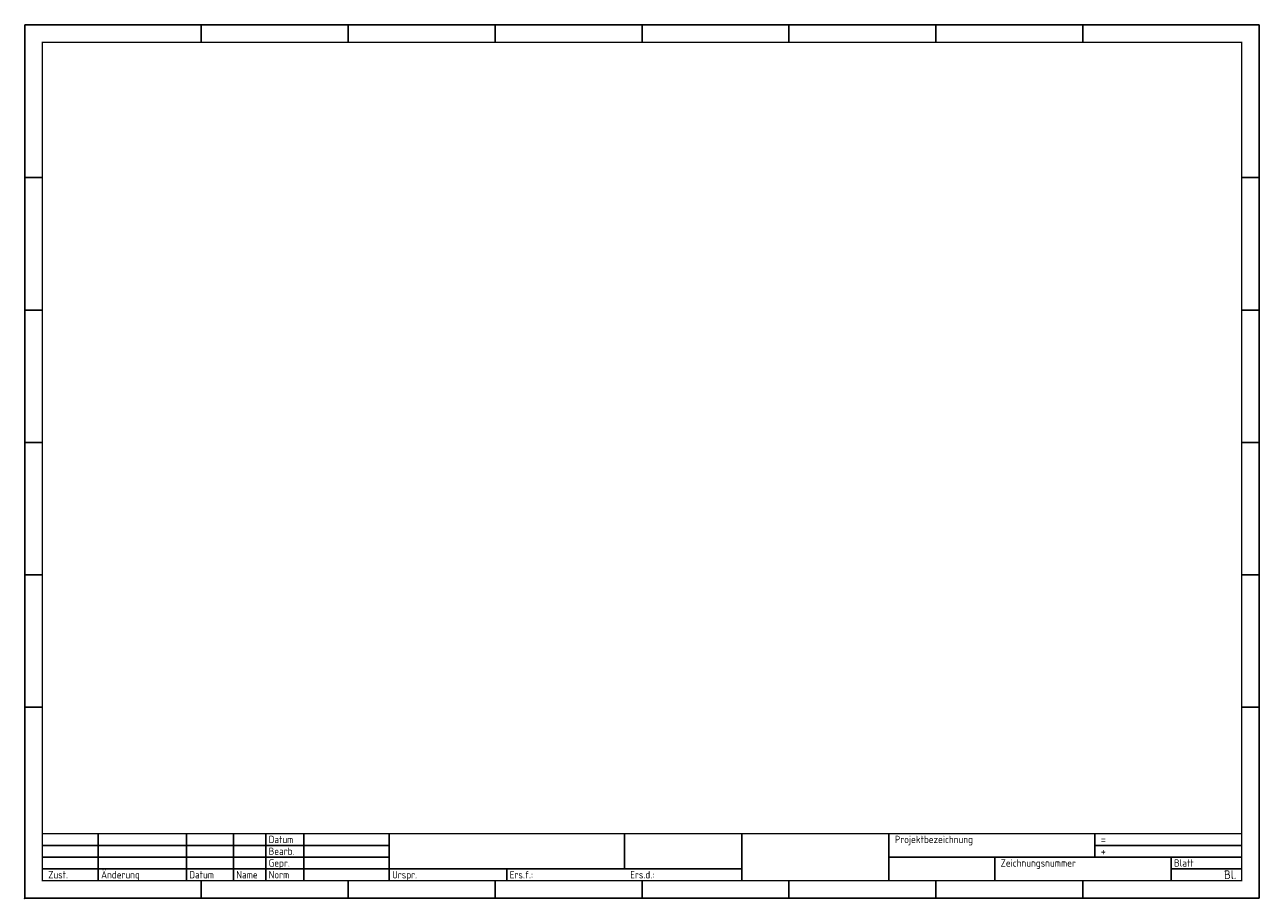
# Model space of a CAD drawing. Extents: x 0 to 420, y 0 to 297.
import ezdxf
from ezdxf.enums import TextEntityAlignment as Align

# ---------------------------------------------------------------- set-up
doc = ezdxf.new("R2010")
doc.units = 0
doc.header["$LTSCALE"] = 25
doc.header["$MEASUREMENT"] = 0
doc.layers.get('0').update_dxf_attribs({"linetype": 'CONTINUOUS'})
for name, color, linetype in [('0_MC', 7, 'CONTINUOUS'), ('ECS_LXV_LINE', 7, 'CONTINUOUS'), ('ECS_LXV_TEXT', 7, 'CONTINUOUS')]:
    doc.layers.add(name, color=color, linetype=linetype)
doc.styles.add('ISOCP', font='ISOCP.SHX', dxfattribs={"oblique": 0.017453, "height": 1})

# ---------------------------------------------------------------- blocks, each defined once
blk = doc.blocks.new('__TEXT_')

msp = doc.modelspace()

# ---------------------------------------------------------------- linework, layer by layer
at = {"color": 7, "linetype": 'CONTINUOUS'}
for p, q in [((0, 297), (0, 0)), ((0, 297), (0, 0)), ((420, 297), (0, 297)), ((420, 297), (0, 297)), ((420, 0), (420, 297)), ((420, 0), (420, 297)), ((0, 0), (420, 0)), ((0, 0), (420, 0))]:
    msp.add_line(p, q, dxfattribs=at)
at = {"color": 7}
for p, q in [((0, 245), (6, 245)), ((420, 245), (414, 245)), ((0, 200), (6, 200)), ((420, 200), (414, 200)), ((0, 110), (6, 110)), ((420, 110), (414, 110)), ((0, 65), (6, 65)), ((420, 65), (414, 65)), ((25, 6), (25, 22)), ((55, 6), (55, 22)), ((71, 6), (71, 22)), ((82, 6), (82, 22)), ((95, 6), (95, 22)), ((124, 22), (124, 6)), ((204, 10), (204, 22)), ((244, 6), (244, 22)), ((294, 6), (294, 22)), ((364, 14), (364, 22)), ((6, 18), (124, 18)), ((364, 18), (414, 18)), ((6, 14), (124, 14)), ((294, 14), (414, 14)), ((330, 6), (330, 14)), ((390, 6), (390, 14)), ((6, 10), (244, 10)), ((164, 6), (164, 10)), ((244, 10), (244, 6)), ((390, 10), (414, 10)), ((60, 0), (60, 6)), ((110, 0), (110, 6)), ((160, 0), (160, 6)), ((260, 0), (260, 6)), ((310, 0), (310, 6)), ((360, 0), (360, 6))]:
    msp.add_line(p, q, dxfattribs=at)
at = {"color": 7, "const_width": 0.5}
msp.add_lwpolyline([(414, 291), (6, 291), (6, 6), (414, 6)], close=True, dxfattribs=at)
msp.add_lwpolyline([(6, 22), (414, 22)], dxfattribs=at)
at = {"color": 7}
msp.add_point((0, 0), dxfattribs=at)
for p in [(0, 0), (0.02, 0.02), (0.02, 0.02), (0.02, 0.02), (0.02, 0.02), (0.02, 0.02), (0.02, 0.02), (0.02, 0.02), (0.02, 0.02), (0.02, 0.02), (0.02, 0.02)]:
    msp.add_point(p)
at = {"layer": '0_MC', "color": 7}
for p, q in [((0, 155), (6, 155)), ((420, 155), (414, 155)), ((210, 0), (210, 6))]:
    msp.add_line(p, q, dxfattribs=at)
at = {"layer": 'ECS_LXV_LINE', "linetype": 'CONTINUOUS'}
for p, q in [((60, 291), (60, 297)), ((110, 291), (110, 297)), ((160, 291), (160, 297)), ((210, 291), (210, 297)), ((260, 291), (260, 297)), ((310, 291), (310, 297)), ((360, 291), (360, 297))]:
    msp.add_line(p, q, dxfattribs=at)

# ---------------------------------------------------------------- block references
at = {"layer": 'ECS_LXV_TEXT', "linetype": 'CONTINUOUS'}
ref = msp.add_blockref('__TEXT_', (0, 0), dxfattribs=at)
ref.add_attrib('ECS_T_TEXT_0.0', 'Datum', dxfattribs={"linetype": 'CONTINUOUS', "height": 2.5, "style": 'ISOCP'}).set_placement((83, 20), align=Align.MIDDLE_LEFT)
ref = msp.add_blockref('__TEXT_', (0, 0), dxfattribs=at)
ref.add_attrib('ECS_T_TEXT_0.0', 'Projektbezeichnung', dxfattribs={"linetype": 'CONTINUOUS', "height": 2.5, "style": 'ISOCP'}).set_placement((296, 20), align=Align.MIDDLE_LEFT)
ref = msp.add_blockref('__TEXT_', (0, 0), dxfattribs=at)
ref.add_attrib('ECS_T_TEXT_0.0', 'Bearb.', dxfattribs={"linetype": 'CONTINUOUS', "height": 2.5, "style": 'ISOCP'}).set_placement((83, 16), align=Align.MIDDLE_LEFT)
ref = msp.add_blockref('__TEXT_', (0, 0), dxfattribs=at)
ref.add_attrib('ECS_T_TEXT_0.0', '=', dxfattribs={"linetype": 'CONTINUOUS', "height": 3, "rotation": 1, "style": 'ISOCP'}).set_placement((366, 20), align=Align.MIDDLE_LEFT)
ref = msp.add_blockref('__TEXT_', (0, 0), dxfattribs=at)
ref.add_attrib('ECS_T_TEXT_0.0', '+', dxfattribs={"linetype": 'CONTINUOUS', "height": 3, "rotation": 1, "style": 'ISOCP'}).set_placement((366, 16), align=Align.MIDDLE_LEFT)
ref = msp.add_blockref('__TEXT_', (0, 0), dxfattribs=at)
ref.add_attrib('ECS_T_TEXT_0.0', 'Gepr.', dxfattribs={"linetype": 'CONTINUOUS', "height": 2.5, "style": 'ISOCP'}).set_placement((83, 12), align=Align.MIDDLE_LEFT)
ref = msp.add_blockref('__TEXT_', (0, 0), dxfattribs=at)
ref.add_attrib('ECS_T_TEXT_0.0', 'Zeichnungsnummer', dxfattribs={"linetype": 'CONTINUOUS', "height": 2.5, "style": 'ISOCP'}).set_placement((332, 12), align=Align.MIDDLE_LEFT)
ref = msp.add_blockref('__TEXT_', (0, 0), dxfattribs=at)
ref.add_attrib('ECS_T_TEXT_0.0', 'Blatt', dxfattribs={"linetype": 'CONTINUOUS', "height": 2.5, "style": 'ISOCP'}).set_placement((391, 12), align=Align.MIDDLE_LEFT)
ref = msp.add_blockref('__TEXT_', (0, 0), dxfattribs=at)
ref.add_attrib('ECS_T_TEXT_0.0', 'Zust.', dxfattribs={"linetype": 'CONTINUOUS', "height": 2.5, "style": 'ISOCP'}).set_placement((8, 8), align=Align.MIDDLE_LEFT)
ref = msp.add_blockref('__TEXT_', (0, 0), dxfattribs=at)
ref.add_attrib('ECS_T_TEXT_0.0', 'Änderung', dxfattribs={"linetype": 'CONTINUOUS', "height": 2.5, "style": 'ISOCP'}).set_placement((26, 8), align=Align.MIDDLE_LEFT)
ref = msp.add_blockref('__TEXT_', (0, 0), dxfattribs=at)
ref.add_attrib('ECS_T_TEXT_0.0', 'Datum', dxfattribs={"linetype": 'CONTINUOUS', "height": 2.5, "style": 'ISOCP'}).set_placement((56, 8), align=Align.MIDDLE_LEFT)
ref = msp.add_blockref('__TEXT_', (0, 0), dxfattribs=at)
ref.add_attrib('ECS_T_TEXT_0.0', 'Name', dxfattribs={"linetype": 'CONTINUOUS', "height": 2.5, "style": 'ISOCP'}).set_placement((72, 8), align=Align.MIDDLE_LEFT)
ref = msp.add_blockref('__TEXT_', (0, 0), dxfattribs=at)
ref.add_attrib('ECS_T_TEXT_0.0', 'Norm', dxfattribs={"linetype": 'CONTINUOUS', "height": 2.5, "style": 'ISOCP'}).set_placement((83, 8), align=Align.MIDDLE_LEFT)
ref = msp.add_blockref('__TEXT_', (0, 0), dxfattribs=at)
ref.add_attrib('ECS_T_TEXT_0.0', 'Urspr.', dxfattribs={"linetype": 'CONTINUOUS', "height": 2.5, "style": 'ISOCP'}).set_placement((125, 8), align=Align.MIDDLE_LEFT)
ref = msp.add_blockref('__TEXT_', (0, 0), dxfattribs=at)
ref.add_attrib('ECS_T_TEXT_0.0', 'Ers.f.:', dxfattribs={"linetype": 'CONTINUOUS', "height": 2.5, "style": 'ISOCP'}).set_placement((165, 8), align=Align.MIDDLE_LEFT)
ref = msp.add_blockref('__TEXT_', (0, 0), dxfattribs=at)
ref.add_attrib('ECS_T_TEXT_0.0', 'Ers.d.:', dxfattribs={"linetype": 'CONTINUOUS', "height": 2.5, "style": 'ISOCP'}).set_placement((206, 8), align=Align.MIDDLE_LEFT)
ref = msp.add_blockref('__TEXT_', (0, 0), dxfattribs=at)
ref.add_attrib('ECS_T_TEXT_0.0', 'Bl.', dxfattribs={"linetype": 'CONTINUOUS', "height": 3, "rotation": 1, "style": 'ISOCP'}).set_placement((408, 8), align=Align.MIDDLE_LEFT)

doc.saveas('drawing.dxf')
